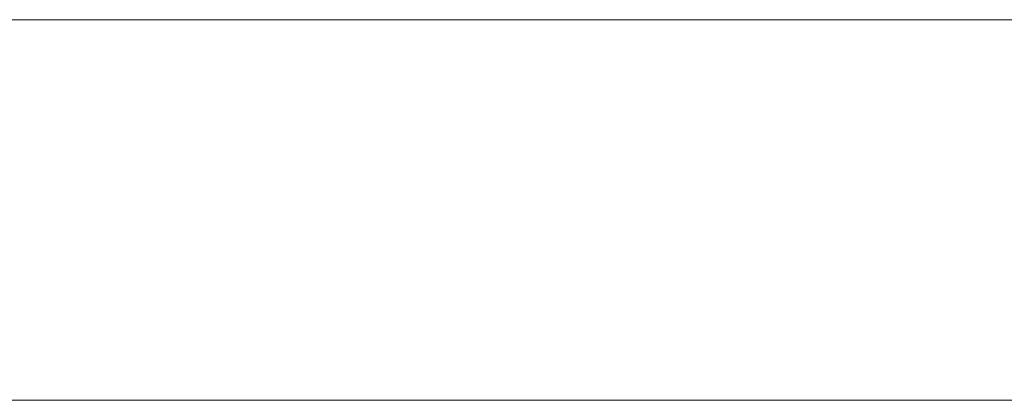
# Model space of a CAD drawing. Header units: millimetres. Extents: x -15489 to 15034, y -13406 to 13375.
# Tile 4 of 10: x -938 to -420, y -2390 to -2190. Entities that reach past the tile are written whole.
import ezdxf

# ---------------------------------------------------------------- set-up
doc = ezdxf.new("R2010")
doc.units = ezdxf.units.MM
doc.layers.add('A-WALL', color=113, linetype='Continuous', lineweight=9)

msp = doc.modelspace()

# ---------------------------------------------------------------- meshes
at = {"layer": 'A-WALL'}
mesh = msp.add_polyface(dxfattribs=at)
corners = [(-4087.87, -2190.12, 8000), (4312.13, -2190.12, 8000), (4312.13, -2190.12), (-4087.87, -2190.12)]
mesh.append_faces([[corners[k] for k in face] for face in [(0, 1, 2, 3)]])
mesh = msp.add_polyface(dxfattribs=at)
corners = [(-4087.87, -2390.12), (-4087.87, -2190.12), (4312.13, -2190.12), (4312.13, -2390.12)]
mesh.append_faces([[corners[k] for k in face] for face in [(0, 1, 2, 3)]])
mesh = msp.add_polyface(dxfattribs=at)
corners = [(4312.13, -2390.12, 8000), (4312.13, -2190.12, 8000), (-4087.87, -2190.12, 8000), (-4087.87, -2390.12, 8000)]
mesh.append_faces([[corners[k] for k in face] for face in [(0, 1, 2, 3)]])
mesh = msp.add_polyface(dxfattribs=at)
corners = [(4312.13, -2390.12), (4312.13, -2390.12, 8000), (-4087.87, -2390.12, 8000), (-4087.87, -2390.12)]
mesh.append_faces([[corners[k] for k in face] for face in [(0, 1, 2, 3)]])

doc.saveas('drawing.dxf')
